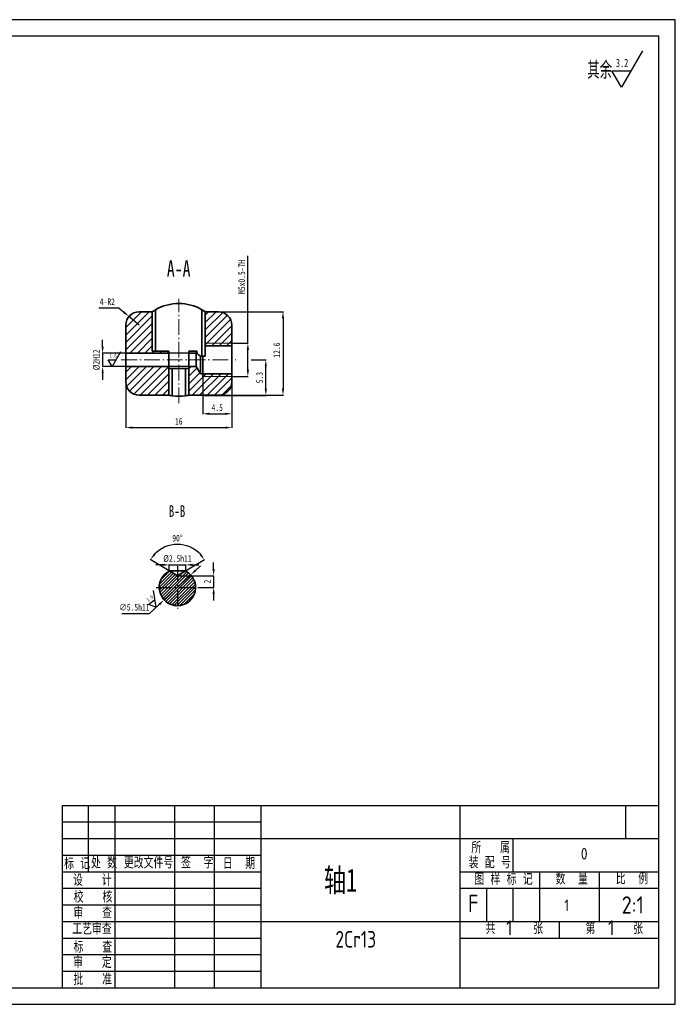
# Model space of a CAD drawing. Header units: millimetres. Extents: x -33921 to -29933, y -26486 to -26076.
# Tile 30 of 34: x -31090 to -30892, y -26375 to -26078. Entities that reach past the tile are written whole.
import ezdxf

# ---------------------------------------------------------------- set-up
doc = ezdxf.new("R2010")
doc.units = ezdxf.units.MM
doc.linetypes.add('GEN7A', pattern=[6.875, 4.75, -0.875, 0.375, -0.875])
doc.layers.add('尺寸', color=7, linetype='Continuous')
doc.layers.add('尺寸线', color=5, linetype='Continuous', lineweight=15)
doc.styles.add('HZ35', font='txt5.shx', dxfattribs={"width": 0.7, "bigfont": 'hztxt.shx'})
doc.styles.add('SLDTEXTSTYLE5', font='TXT', dxfattribs={"width": 0.7})
doc.styles.add('图框文字', font='gbenor.shx', dxfattribs={"bigfont": 'gbcbig.shx'})
doc.styles.add('绘图文字3.5', font='gbenor.shx', dxfattribs={"bigfont": 'gbcbig.shx'})
doc.styles.add('绘图文字5', font='gbenor.shx', dxfattribs={"bigfont": 'gbcbig.shx'})
doc.dimstyles.new('2-1', dxfattribs={"dimtxt": 2, "dimasz": 2, "dimexe": 0.1, "dimexo": 0.05, "dimgap": 0.875, "dimtad": 1, "dimtoh": 1, "dimlfac": 0.5, "dimrnd": 1e-09, "dimzin": 12, "dimdsep": 46, "dimtxsty": 'SLDTEXTSTYLE5', "dimcen": 0.09, "dimclrd": 5, "dimclre": 5, "dimclrt": 5, "dimadec": 0, "dimazin": 3, "dimtfac": 1, "dimtmove": 0, "dimatfit": 3, "dimfxl": 1, "dimfrac": 2, "dimtolj": 1, "dimtzin": 12, "dimarcsym": 0})
doc.dimstyles.new('2-1 v', dxfattribs={"dimtxt": 2, "dimasz": 2, "dimexe": 0.1, "dimexo": 0.05, "dimgap": 0.875, "dimtad": 1, "dimlfac": 0.5, "dimrnd": 1e-09, "dimzin": 12, "dimdsep": 46, "dimtxsty": 'SLDTEXTSTYLE5', "dimcen": 0.09, "dimclrd": 5, "dimclre": 5, "dimclrt": 5, "dimadec": 0, "dimazin": 3, "dimtfac": 1, "dimtmove": 0, "dimatfit": 3, "dimfxl": 1, "dimfrac": 2, "dimtolj": 1, "dimtzin": 12, "dimarcsym": 0})
pattern_1 = [(45, (-52.6269, 1601.9168), (-1.122532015, 1.122532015), [])]

# ---------------------------------------------------------------- blocks, each defined once
blk = doc.blocks.new('*D326')
at = {"layer": 'Defpoints', "color": 0, "transparency": 16777216}
for p in [(-31039.76, -26241.98), (-31044.76, -26243.9), (-31039.76, -26244)]:
    blk.add_point(p, dxfattribs=at)
at = {"layer": '尺寸线', "color": 5, "lineweight": -2, "transparency": 16777216}
for p, q in [((-31046.76, -26241.98), (-31048.76, -26241.98)), ((-31044.76, -26243.85), (-31044.76, -26241.88)), ((-31044.76, -26241.98), (-31039.76, -26241.98)), ((-31039.76, -26243.95), (-31039.76, -26241.88)), ((-31037.76, -26241.98), (-31035.76, -26241.98))]:
    blk.add_line(p, q, dxfattribs=at)
at = {"layer": '尺寸线', "color": 5, "transparency": 16777216}
for points in [[(-31046.76, -26241.65), (-31046.76, -26242.31), (-31044.76, -26241.98)], [(-31037.76, -26241.65), (-31037.76, -26242.31), (-31039.76, -26241.98)]]:
    blk.add_solid(points, dxfattribs=at)
at = {"layer": '尺寸线', "color": 5, "lineweight": 18, "transparency": 16777216, "insert": (-31042.26, -26240.1), "char_height": 2, "attachment_point": 5, "style": 'SLDTEXTSTYLE5'}
blk.add_mtext('\\A1;%%C2.5h11', dxfattribs=at)
blk = doc.blocks.new('*D362')
at = {"layer": 'Defpoints', "color": 0, "transparency": 16777216}
for p in [(-31039.08, -26236.36), (-31044.67, -26243.83), (-31042.26, -26245.27), (-31042.26, -26245.27), (-31039.86, -26243.83)]:
    blk.add_point(p, dxfattribs=at)
at = {"layer": '尺寸线', "color": 5, "lineweight": -2, "transparency": 16777216}
for p, q in [((-31044.72, -26243.8), (-31050.47, -26240.35)), ((-31039.81, -26243.8), (-31034.06, -26240.35))]:
    blk.add_line(p, q, dxfattribs=at)
blk.add_arc((-31042.26, -26245.27), 9.47, 43.1232, 136.8768, dxfattribs=at)
at = {"layer": '尺寸线', "color": 5, "transparency": 16777216}
for points in [[(-31048.91, -26239), (-31049.44, -26238.6), (-31050.38, -26240.4)], [(-31035.09, -26238.6), (-31035.62, -26239), (-31034.15, -26240.4)]]:
    blk.add_solid(points, dxfattribs=at)
at = {"layer": '尺寸线', "color": 5, "lineweight": 18, "transparency": 16777216, "insert": (-31042.26, -26233.93), "char_height": 2, "attachment_point": 5, "style": 'SLDTEXTSTYLE5'}
blk.add_mtext('\\A1;90°', dxfattribs=at)
blk = doc.blocks.new('*D327')
at = {"layer": 'Defpoints', "color": 0, "transparency": 16777216}
for p in [(-31042.26, -26245.27), (-31035.89, -26248.77), (-31031.35, -26248.77)]:
    blk.add_point(p, dxfattribs=at)
at = {"layer": '尺寸线', "color": 5, "lineweight": -2, "transparency": 16777216}
for p, q in [((-31031.35, -26243.27), (-31031.35, -26241.27)), ((-31042.21, -26245.27), (-31031.25, -26245.27)), ((-31031.35, -26245.27), (-31031.35, -26248.77)), ((-31035.84, -26248.77), (-31031.25, -26248.77)), ((-31031.35, -26250.77), (-31031.35, -26252.77))]:
    blk.add_line(p, q, dxfattribs=at)
at = {"layer": '尺寸线', "color": 5, "transparency": 16777216}
for points in [[(-31031.69, -26243.27), (-31031.02, -26243.27), (-31031.35, -26245.27)], [(-31031.69, -26250.77), (-31031.02, -26250.77), (-31031.35, -26248.77)]]:
    blk.add_solid(points, dxfattribs=at)
at = {"layer": '尺寸线', "color": 5, "lineweight": 18, "transparency": 16777216, "insert": (-31033.23, -26247.02), "char_height": 2, "attachment_point": 5, "rotation": 90, "style": 'SLDTEXTSTYLE5'}
blk.add_mtext('\\A1;2', dxfattribs=at)
blk = doc.blocks.new('*D363')
at = {"layer": 'Defpoints', "color": 0, "transparency": 16777216}
for p in [(-31038.25, -26245.01), (-31046.27, -26252.54)]:
    blk.add_point(p, dxfattribs=at)
at = {"layer": '尺寸线', "color": 5, "lineweight": -2, "transparency": 16777216}
for p, q in [((-31036.8, -26243.64), (-31035.34, -26242.27)), ((-31038.25, -26245.01), (-31046.27, -26252.54)), ((-31050.65, -26256.64), (-31047.73, -26253.91)), ((-31058.99, -26256.64), (-31050.65, -26256.64))]:
    blk.add_line(p, q, dxfattribs=at)
at = {"layer": '尺寸线', "color": 5, "transparency": 16777216}
for points in [[(-31037.02, -26243.4), (-31036.57, -26243.88), (-31038.25, -26245.01)], [(-31047.96, -26253.66), (-31047.5, -26254.15), (-31046.27, -26252.54)]]:
    blk.add_solid(points, dxfattribs=at)
at = {"layer": '尺寸线', "color": 5, "lineweight": 18, "transparency": 16777216, "insert": (-31055.26, -26254.77), "char_height": 2, "attachment_point": 5, "style": 'SLDTEXTSTYLE5'}
blk.add_mtext('\\A1;∅5.5h11', dxfattribs=at)
blk = doc.blocks.new('*D364')
at = {"layer": 'Defpoints', "color": 0, "transparency": 16777216}
for p in [(-31057.85, -26182.13), (-31025.85, -26184.33), (-31025.85, -26200.57)]:
    blk.add_point(p, dxfattribs=at)
at = {"layer": '尺寸线', "color": 5, "lineweight": -2, "transparency": 16777216}
for p, q in [((-31057.85, -26182.18), (-31057.85, -26200.67)), ((-31025.85, -26184.38), (-31025.85, -26200.67)), ((-31055.85, -26200.57), (-31027.85, -26200.57))]:
    blk.add_line(p, q, dxfattribs=at)
at = {"layer": '尺寸线', "color": 5, "transparency": 16777216}
for points in [[(-31055.85, -26200.24), (-31055.85, -26200.9), (-31057.85, -26200.57)], [(-31027.85, -26200.24), (-31027.85, -26200.9), (-31025.85, -26200.57)]]:
    blk.add_solid(points, dxfattribs=at)
at = {"layer": '尺寸线', "color": 5, "lineweight": 18, "transparency": 16777216, "insert": (-31041.85, -26198.69), "char_height": 2, "attachment_point": 5, "style": 'SLDTEXTSTYLE5'}
blk.add_mtext('\\A1;16', dxfattribs=at)
blk = doc.blocks.new('*D334')
at = {"layer": 'Defpoints', "color": 0, "transparency": 16777216}
for p in [(-31033.85, -26165.64), (-31033.85, -26190.81), (-31010.42, -26190.81)]:
    blk.add_point(p, dxfattribs=at)
at = {"layer": '尺寸线', "color": 5, "lineweight": -2, "transparency": 16777216}
for p, q in [((-31033.8, -26165.64), (-31010.32, -26165.64)), ((-31010.42, -26167.64), (-31010.42, -26188.81)), ((-31033.8, -26190.81), (-31010.32, -26190.81))]:
    blk.add_line(p, q, dxfattribs=at)
at = {"layer": '尺寸线', "color": 5, "transparency": 16777216}
for points in [[(-31010.76, -26167.64), (-31010.09, -26167.64), (-31010.42, -26165.64)], [(-31010.76, -26188.81), (-31010.09, -26188.81), (-31010.42, -26190.81)]]:
    blk.add_solid(points, dxfattribs=at)
at = {"layer": '尺寸线', "color": 5, "lineweight": 18, "transparency": 16777216, "insert": (-31012.3, -26177.2), "char_height": 2, "attachment_point": 5, "rotation": 90, "style": 'SLDTEXTSTYLE5'}
blk.add_mtext('\\A1;12.6', dxfattribs=at)
blk = doc.blocks.new('*D365')
at = {"layer": 'Defpoints', "color": 0, "transparency": 16777216}
for p in [(-31025.85, -26175.13), (-31025.85, -26185.13), (-31021.02, -26185.13)]:
    blk.add_point(p, dxfattribs=at)
at = {"layer": '尺寸线', "color": 5, "lineweight": -2, "transparency": 16777216}
for p, q in [((-31021.02, -26175.13), (-31021.02, -26148.77)), ((-31025.8, -26175.13), (-31020.92, -26175.13)), ((-31021.02, -26183.13), (-31021.02, -26177.13)), ((-31025.8, -26185.13), (-31020.92, -26185.13))]:
    blk.add_line(p, q, dxfattribs=at)
at = {"layer": '尺寸线', "color": 5, "transparency": 16777216}
for points in [[(-31021.35, -26177.13), (-31020.68, -26177.13), (-31021.02, -26175.13)], [(-31021.35, -26183.13), (-31020.68, -26183.13), (-31021.02, -26185.13)]]:
    blk.add_solid(points, dxfattribs=at)
at = {"layer": '尺寸线', "color": 5, "lineweight": 18, "transparency": 16777216, "insert": (-31022.89, -26155.13), "char_height": 2, "attachment_point": 5, "rotation": 90, "style": 'SLDTEXTSTYLE5'}
blk.add_mtext('\\A1;M5x0.5-7H', dxfattribs=at)
blk = doc.blocks.new('*D366')
at = {"layer": 'Defpoints', "color": 0, "transparency": 16777216}
for p in [(-31034.65, -26185.13), (-31025.85, -26185.13), (-31025.85, -26196.41)]:
    blk.add_point(p, dxfattribs=at)
at = {"layer": '尺寸线', "color": 5, "lineweight": -2, "transparency": 16777216}
for p, q in [((-31034.65, -26185.18), (-31034.65, -26196.51)), ((-31025.85, -26185.18), (-31025.85, -26196.51)), ((-31032.65, -26196.41), (-31027.85, -26196.41))]:
    blk.add_line(p, q, dxfattribs=at)
at = {"layer": '尺寸线', "color": 5, "transparency": 16777216}
for points in [[(-31032.65, -26196.08), (-31032.65, -26196.74), (-31034.65, -26196.41)], [(-31027.85, -26196.08), (-31027.85, -26196.74), (-31025.85, -26196.41)]]:
    blk.add_solid(points, dxfattribs=at)
at = {"layer": '尺寸线', "color": 5, "lineweight": 18, "transparency": 16777216, "insert": (-31030.25, -26194.54), "char_height": 2, "attachment_point": 5, "style": 'SLDTEXTSTYLE5'}
blk.add_mtext('\\A1;4.5', dxfattribs=at)
blk = doc.blocks.new('*D367')
at = {"layer": 'Defpoints', "color": 0, "transparency": 16777216}
for p in [(-31036.65, -26178.13), (-31064.83, -26182.13), (-31036.65, -26182.13)]:
    blk.add_point(p, dxfattribs=at)
at = {"layer": '尺寸线', "color": 5, "lineweight": -2, "transparency": 16777216}
for p, q in [((-31064.83, -26176.13), (-31064.83, -26174.13)), ((-31036.7, -26178.13), (-31064.93, -26178.13)), ((-31064.83, -26178.13), (-31064.83, -26182.13)), ((-31036.7, -26182.13), (-31064.93, -26182.13)), ((-31064.83, -26184.13), (-31064.83, -26186.13))]:
    blk.add_line(p, q, dxfattribs=at)
at = {"layer": '尺寸线', "color": 5, "transparency": 16777216}
for points in [[(-31065.16, -26176.13), (-31064.49, -26176.13), (-31064.83, -26178.13)], [(-31065.16, -26184.13), (-31064.49, -26184.13), (-31064.83, -26182.13)]]:
    blk.add_solid(points, dxfattribs=at)
at = {"layer": '尺寸线', "color": 5, "lineweight": 18, "transparency": 16777216, "insert": (-31066.7, -26180.13), "char_height": 2, "attachment_point": 5, "rotation": 90, "style": 'SLDTEXTSTYLE5'}
blk.add_mtext('\\A1;%%C2H12', dxfattribs=at)
blk = doc.blocks.new('*D335')
at = {"layer": 'Defpoints', "color": 0, "transparency": 16777216}
for p in [(-31020.06, -26180.13), (-31015.6, -26180.13), (-31034.65, -26190.85)]:
    blk.add_point(p, dxfattribs=at)
at = {"layer": '尺寸线', "color": 5, "lineweight": -2, "transparency": 16777216}
for p, q in [((-31020.01, -26180.13), (-31015.5, -26180.13)), ((-31015.6, -26188.85), (-31015.6, -26182.13)), ((-31034.6, -26190.85), (-31015.5, -26190.85))]:
    blk.add_line(p, q, dxfattribs=at)
at = {"layer": '尺寸线', "color": 5, "transparency": 16777216}
for points in [[(-31015.94, -26182.13), (-31015.27, -26182.13), (-31015.6, -26180.13)], [(-31015.94, -26188.85), (-31015.27, -26188.85), (-31015.6, -26190.85)]]:
    blk.add_solid(points, dxfattribs=at)
at = {"layer": '尺寸线', "color": 5, "lineweight": 18, "transparency": 16777216, "insert": (-31017.48, -26185.49), "char_height": 2, "attachment_point": 5, "rotation": 90, "style": 'SLDTEXTSTYLE5'}
blk.add_mtext('\\A1;5.3', dxfattribs=at)
blk = doc.blocks.new('*D336')
at = {"layer": 'Defpoints', "color": 0, "transparency": 16777216}
for p in [(-31056.91, -26167.06), (-31053.85, -26169.64)]:
    blk.add_point(p, dxfattribs=at)
at = {"layer": '尺寸线', "color": 5, "lineweight": -2, "transparency": 16777216}
for p, q in [((-31065.97, -26164.48), (-31059.97, -26164.48)), ((-31059.97, -26164.48), (-31058.44, -26165.77)), ((-31053.85, -26169.64), (-31056.91, -26167.06))]:
    blk.add_line(p, q, dxfattribs=at)
at = {"layer": '尺寸线', "color": 5, "transparency": 16777216}
blk.add_solid([(-31058.22, -26165.52), (-31058.65, -26166.03), (-31056.91, -26167.06)], dxfattribs=at)
at = {"layer": '尺寸线', "color": 5, "lineweight": 18, "transparency": 16777216, "insert": (-31063.41, -26162.61), "char_height": 2, "attachment_point": 5, "style": 'SLDTEXTSTYLE5'}
blk.add_mtext('\\A1;4-R2', dxfattribs=at)

msp = doc.modelspace()

# ---------------------------------------------------------------- hatches: boundary and pattern name
at = {"layer": '尺寸', "linetype": 'Continuous', "lineweight": 18}
h = msp.add_hatch(dxfattribs=at)
h.set_pattern_fill('ANSI31', color=5, scale=0.5, style=0)
h.set_pattern_definition(pattern_1)
edge = h.paths.add_edge_path(flags=0)
edge.add_line((-31044.8544, -26177.5467), (-31049.8544, -26177.5467))
edge.add_line((-31049.8544, -26177.5467), (-31049.8544, -26165.6422))
edge.add_line((-31049.8544, -26165.6422), (-31053.8544, -26165.6422))
edge.add_arc((-31053.8544, -26169.6422), 4, 90, 180)
edge.add_line((-31057.8544, -26169.6422), (-31057.8544, -26178.1313))
edge.add_line((-31057.8544, -26178.1313), (-31044.8544, -26178.1313))
edge.add_line((-31044.8544, -26178.1313), (-31044.8544, -26177.5467))
h = msp.add_hatch(dxfattribs=at)
h.set_pattern_fill('ANSI31', color=5, scale=0.5, style=0)
h.set_pattern_definition(pattern_1)
edge = h.paths.add_edge_path(flags=0)
edge.add_line((-31029.8544, -26165.6422), (-31033.8544, -26165.6422))
edge.add_line((-31033.8544, -26165.6422), (-31033.8544, -26175.9313))
edge.add_line((-31033.8544, -26175.9313), (-31025.8544, -26175.9313))
edge.add_line((-31025.8544, -26175.9313), (-31025.8544, -26169.6422))
edge.add_arc((-31029.8544, -26169.6422), 4, 0, 90)
h = msp.add_hatch(dxfattribs=at)
h.set_pattern_fill('ANSI31', color=5, scale=0.5, style=0)
h.set_pattern_definition(pattern_1)
edge = h.paths.add_edge_path(flags=0)
edge.add_line((-31053.8544, -26190.8061), (-31044.8544, -26190.8061))
edge.add_line((-31044.8544, -26190.8061), (-31044.8544, -26182.1313))
edge.add_line((-31044.8544, -26182.1313), (-31057.8544, -26182.1313))
edge.add_line((-31057.8544, -26182.1313), (-31057.8544, -26186.8061))
edge.add_arc((-31053.8544, -26186.8061), 4, 180, 270)
h = msp.add_hatch(dxfattribs=at)
h.set_pattern_fill('ANSI31', color=5, scale=0.5, style=0)
h.set_pattern_definition(pattern_1)
edge = h.paths.add_edge_path(flags=0)
edge.add_line((-31038.8544, -26182.1313), (-31038.8544, -26190.8061))
edge.add_line((-31038.8544, -26190.8061), (-31029.8544, -26190.8061))
edge.add_arc((-31029.8544, -26186.8061), 4, 270, 360)
edge.add_line((-31025.8544, -26186.8061), (-31025.8544, -26184.3313))
edge.add_line((-31025.8544, -26184.3313), (-31035.3308, -26184.3313))
edge.add_line((-31035.3308, -26184.3313), (-31036.6527, -26182.1313))
edge.add_line((-31036.6527, -26182.1313), (-31038.8544, -26182.1313))
h = msp.add_hatch(dxfattribs=at)
h.set_pattern_fill('ANSI31', color=5, scale=0.2, style=0)
h.set_pattern_definition([(45, (-136.99975, 87.41765), (-0.449012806, 0.449012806), [])])
edge = h.paths.add_edge_path()
edge.add_line((-31042.2646, -26245.274), (-31044.1782, -26244.1241))
edge.add_line((-31044.1782, -26244.1241), (-31044.7646, -26243.8728))
edge.add_arc((-31042.2646, -26248.7718), 5.5, 117.035692, 422.964308)
edge.add_line((-31039.7646, -26243.8728), (-31040.656, -26244.3075))
edge.add_line((-31040.656, -26244.3075), (-31042.2646, -26245.274))

# ---------------------------------------------------------------- linework, layer by layer
at = {"color": 7, "linetype": 'Continuous', "lineweight": 35}
for p, q in [((-31049.8544, -26165.6422), (-31053.8544, -26165.6422)), ((-31049.8544, -26177.5467), (-31049.8544, -26165.6422)), ((-31048.8544, -26165.007), (-31048.8544, -26177.5467)), ((-31034.8544, -26179.0447), (-31034.8544, -26165.007)), ((-31033.8544, -26165.6422), (-31029.8544, -26165.6422)), ((-31033.8544, -26165.6422), (-31033.8544, -26175.9313)), ((-31057.8544, -26178.1313), (-31057.8544, -26169.6422)), ((-31025.8544, -26175.9313), (-31025.8544, -26169.6422)), ((-31049.8544, -26177.5467), (-31044.8544, -26177.5467)), ((-31044.8544, -26177.5467), (-31044.8544, -26178.1313)), ((-31038.8544, -26178.1313), (-31038.8544, -26177.5467)), ((-31038.8544, -26177.5467), (-31036.3014, -26177.5467)), ((-31036.3014, -26177.5467), (-31036.6527, -26178.1313)), ((-31033.8544, -26175.9313), (-31033.8544, -26179.0447)), ((-31025.8544, -26175.9313), (-31033.8544, -26175.9313)), ((-31025.8544, -26184.3313), (-31025.8544, -26175.9313)), ((-31044.8544, -26178.1313), (-31057.8544, -26178.1313)), ((-31057.8544, -26178.1313), (-31057.8544, -26182.1313)), ((-31044.8544, -26178.1313), (-31044.8544, -26182.1313)), ((-31036.6527, -26178.1313), (-31038.8544, -26178.1313)), ((-31038.8544, -26182.1313), (-31038.8544, -26178.1313)), ((-31036.6527, -26182.1313), (-31036.6527, -26178.1313)), ((-31035.3308, -26184.3313), (-31035.3308, -26179.0447)), ((-31035.3308, -26179.0447), (-31033.8544, -26179.0447)), ((-31057.8544, -26186.8061), (-31057.8544, -26182.1313)), ((-31057.8544, -26182.1313), (-31044.8544, -26182.1313)), ((-31044.8544, -26182.1313), (-31044.8544, -26190.8061)), ((-31044.8544, -26182.7313), (-31043.8544, -26182.7313)), ((-31043.8544, -26182.7313), (-31043.8544, -26190.9877)), ((-31039.8544, -26182.7313), (-31043.8544, -26182.7313)), ((-31039.8544, -26190.9877), (-31039.8544, -26182.7313)), ((-31039.8544, -26182.7313), (-31038.8544, -26182.7313)), ((-31038.8544, -26182.1313), (-31036.6527, -26182.1313)), ((-31038.8544, -26190.8061), (-31038.8544, -26182.1313)), ((-31036.6527, -26182.1313), (-31035.3308, -26184.3313)), ((-31035.3308, -26184.3313), (-31025.8544, -26184.3313)), ((-31025.8544, -26186.8061), (-31025.8544, -26184.3313)), ((-31044.8544, -26190.8061), (-31053.8544, -26190.8061)), ((-31038.8544, -26190.8061), (-31029.8544, -26190.8061)), ((-31044.6729, -26243.8269), (-31042.2646, -26245.274)), ((-31039.9733, -26243.7718), (-31044.5559, -26243.7718)), ((-31039.9733, -26243.7718), (-31044.5559, -26243.7718)), ((-31042.2646, -26245.274), (-31039.8564, -26243.827))]:
    msp.add_line(p, q, dxfattribs=at)
at = {"color": 7, "linetype": 'Continuous', "lineweight": 18}
for p, q in [((-31025.8544, -26175.1313), (-31033.8544, -26175.1313)), ((-31025.8544, -26185.1313), (-31034.6464, -26185.1313))]:
    msp.add_line(p, q, dxfattribs=at)
at = {"color": 1, "linetype": 'GEN7A'}
for p, q in [((-31042.2646, -26242.3943), (-31042.2646, -26255.1493)), ((-31048.6421, -26248.7718), (-31035.8871, -26248.7718))]:
    msp.add_line(p, q, dxfattribs=at)
at = {"color": 0, "lineweight": 30}
for p, q in [((-31077.0823, -26314.5343), (-30897.0823, -26314.5343)), ((-31077.0823, -26314.5343), (-31077.0823, -26369.5343)), ((-31069.0823, -26334.5343), (-31069.0823, -26314.5343)), ((-31061.0823, -26369.5343), (-31061.0823, -26314.5343)), ((-31043.0823, -26369.5343), (-31043.0823, -26314.5343)), ((-31031.0823, -26369.5343), (-31031.0823, -26314.5343)), ((-31017.0823, -26314.5343), (-31017.0823, -26369.5343)), ((-30957.0823, -26314.5343), (-30957.0823, -26369.5343)), ((-30907.0823, -26314.5343), (-30907.0823, -26324.5343)), ((-31077.0823, -26319.5343), (-31017.0823, -26319.5343)), ((-31077.0823, -26324.5343), (-31017.0823, -26324.5343)), ((-31017.0823, -26324.5343), (-30897.0823, -26324.5343)), ((-30941.0823, -26324.5343), (-30941.0823, -26334.5343)), ((-31077.0823, -26329.5343), (-31017.0823, -26329.5343)), ((-31077.0823, -26334.5343), (-31017.0823, -26334.5343)), ((-30957.0823, -26334.5343), (-30897.0823, -26334.5343)), ((-30933.0823, -26334.5343), (-30933.0823, -26349.5343)), ((-30915.0823, -26334.5343), (-30915.0823, -26349.5343)), ((-31077.0823, -26339.5343), (-31017.0823, -26339.5343)), ((-30957.0823, -26339.5343), (-30897.0823, -26339.5343)), ((-30949.0823, -26339.5343), (-30949.0823, -26349.5343)), ((-30941.0823, -26339.5343), (-30941.0823, -26349.5343)), ((-31077.0823, -26344.5343), (-31017.0823, -26344.5343)), ((-31077.0823, -26349.5343), (-31017.0823, -26349.5343)), ((-31017.0823, -26349.5343), (-30897.0823, -26349.5343)), ((-30927.0823, -26349.5343), (-30927.0823, -26354.5343)), ((-31077.0823, -26354.5343), (-31017.0823, -26354.5343)), ((-30957.0823, -26354.5343), (-30897.0823, -26354.5343)), ((-31077.0823, -26359.5343), (-31017.0823, -26359.5343)), ((-31077.0823, -26364.5343), (-31017.0823, -26364.5343))]:
    msp.add_line(p, q, dxfattribs=at)
at = {"lineweight": 30}
for points in [[(-31312.0823, -26374.5343), (-30892.0823, -26374.5343), (-30892.0823, -26077.5343), (-31312.0823, -26077.5343)], [(-31287.0823, -26369.5343), (-30897.0823, -26369.5343), (-30897.0823, -26082.5343), (-31287.0823, -26082.5343)]]:
    msp.add_lwpolyline(points, close=True, dxfattribs=at)
for points in [[(-30901.9946, -26086.9349), (-30908.3455, -26097.9349), (-30911.2322, -26092.9349), (-30905.4587, -26092.9349)], [(-31059.4358, -26177.7313), (-31061.9761, -26182.1313), (-31063.1308, -26180.1313), (-31060.8214, -26180.1313)], [(-31049.6096, -26249.7548), (-31048.7835, -26254.7679), (-31050.9447, -26253.9537), (-31049.159, -26252.4892)]]:
    msp.add_lwpolyline(points)
at = {"color": 7, "linetype": 'Continuous', "lineweight": 35}
for centre, radius, start, end in [((-31053.8544, -26169.6422), 4, 90, 180), ((-31041.8544, -26177.1313), 14, 60, 120), ((-31029.8544, -26169.6422), 4, 0, 90), ((-31053.8544, -26186.8061), 4, 180, 270), ((-31029.8544, -26186.8061), 4, 270, 0), ((-31041.8544, -26177.1313), 14, 261.786789, 278.213211), ((-31042.2646, -26248.7718), 5.5, 117.035692, 62.964308)]:
    msp.add_arc(centre, radius, start, end, dxfattribs=at)
for points, knots in [([(-31049.8544, -26165.6422), (-31049.8544, -26165.6422), (-31049.7239, -26165.5502), (-31049.3448, -26165.3015), (-31049.1038, -26165.151), (-31048.8544, -26165.007)], [0, 0, 0, 0, 0.5, 0.5, 1, 1, 1, 1]), ([(-31034.8544, -26165.007), (-31034.7294, -26165.0791), (-31034.6094, -26165.151), (-31034.3786, -26165.2936), (-31034.2702, -26165.363), (-31033.9871, -26165.5487), (-31033.8544, -26165.6422), (-31033.8544, -26165.6422)], [0, 0, 0, 0, 0.25, 0.25, 0.5, 0.5, 1, 1, 1, 1]), ([(-31036.3014, -26177.5467), (-31036.3781, -26177.6744), (-31036.4124, -26177.8038), (-31036.3699, -26178.067), (-31036.2953, -26178.1951), (-31036.086, -26178.4448), (-31035.9518, -26178.5674), (-31035.6575, -26178.8086), (-31035.4973, -26178.9271), (-31035.3308, -26179.0447)], [0, 0, 0, 0, 0.25, 0.25, 0.5, 0.5, 0.75, 0.75, 1, 1, 1, 1]), ([(-31043.8544, -26190.9877), (-31044.1178, -26190.9497), (-31044.3743, -26190.904), (-31044.7439, -26190.8312), (-31044.8544, -26190.8061), (-31044.8544, -26190.8061)], [0, 0, 0, 0, 0.5, 0.5, 1, 1, 1, 1]), ([(-31038.8544, -26190.8061), (-31038.8544, -26190.8061), (-31038.9648, -26190.8312), (-31039.3337, -26190.9038), (-31039.591, -26190.9497), (-31039.8544, -26190.9877)], [0, 0, 0, 0, 0.5, 0.5, 1, 1, 1, 1]), ([(-31039.9733, -26243.7718), (-31039.9048, -26243.8032), (-31039.8531, -26243.8285), (-31039.7828, -26243.8634), (-31039.7646, -26243.8728), (-31039.7646, -26243.8728)], [0, 0, 0, 0, 0.5, 0.5, 1, 1, 1, 1])]:
    msp.add_open_spline(points, degree=3, knots=knots, dxfattribs=at)
msp.add_open_spline([(-31044.7646, -26243.8728), (-31044.7646, -26243.8728), (-31044.6926, -26243.8345), (-31044.5559, -26243.7718)], degree=3, dxfattribs=at)
at = {"layer": '尺寸线', "color": 1, "linetype": 'GEN7A', "lineweight": 18}
for p, q in [((-31041.8544, -26193.2291), (-31041.8544, -26161.734)), ((-31059.2024, -26180.1313), (-31024.6599, -26180.1313))]:
    msp.add_line(p, q, dxfattribs=at)
at = {"layer": '尺寸线', "color": 0, "lineweight": 35}
msp.add_line((-31034.6464, -26185.1313), (-31034.6464, -26179.0447), dxfattribs=at)

# ---------------------------------------------------------------- texts
at = {"color": 0, "lineweight": 30}
for s, height, style, p in [('所   属', 3.5, '图框文字', (-30953.6201, -26328.9941)), ('标 记', 3.5, '图框文字', (-31076.4357, -26333.821)), ('处 数', 3.5, '图框文字', (-31068.3402, -26333.5806)), ('更改文件号', 3.5, '图框文字', (-31058.4116, -26333.5519)), ('签  字', 3.5, '图框文字', (-31041.1736, -26333.5245)), ('日  期', 3.5, '图框文字', (-31028.5536, -26333.7361)), ('装 配 号', 3.5, '图框文字', (-30954.3995, -26333.494)), ('设   计', 3.5, '图框文字', (-31073.7568, -26338.808)), ('图 样 标 记', 3.5, '图框文字', (-30952.694, -26338.5467)), ('数  量', 3.5, '图框文字', (-30928.2065, -26338.4157)), ('比  例', 3.5, '图框文字', (-30910.0345, -26338.3403)), ('校   核', 3.5, '图框文字', (-31073.55, -26343.8944)), ('审   查', 3.5, '图框文字', (-31073.6472, -26348.6829)), ('工艺审查', 3.5, '图框文字', (-31073.9875, -26353.5113)), ('共      张', 3.5, '图框文字', (-30949.303, -26353.3671)), ('1', 4.5, '绘图文字3.5', (-30943.1019, -26353.7098)), ('第      张', 3.5, '图框文字', (-30919.1644, -26353.3671)), ('1', 4.5, '绘图文字3.5', (-30912.3847, -26353.7098)), ('标   查', 3.5, '图框文字', (-31073.5932, -26358.9967)), ('审   定', 3.5, '图框文字', (-31073.734, -26363.6104)), ('批   准', 3.5, '图框文字', (-31073.6402, -26368.7368))]:
    msp.add_text(s, height=height, dxfattribs=dict(at, style=style)).set_placement(p)
at = {"insert": (-30918.6433, -26090.1595), "char_height": 5.2, "attachment_point": 1, "style": '绘图文字5'}
msp.add_mtext_dynamic_manual_height_columns('其余', width=9.915841, gutter_width=20, heights=[0], dxfattribs=at)
at = {"color": 7, "linetype": 'Continuous', "insert": (-30910.0121, -26089.3468), "char_height": 2.5, "width": 1.844469, "attachment_point": 1, "style": 'SLDTEXTSTYLE5'}
msp.add_mtext('3.2', dxfattribs=at)
at = {"color": 7, "linetype": 'Continuous', "insert": (-31062.6919, -26178.2729), "char_height": 1.2, "attachment_point": 1, "style": 'SLDTEXTSTYLE5'}
msp.add_mtext('1.6', dxfattribs=at)
at = {"color": 7, "linetype": 'Continuous', "insert": (-31051.7838, -26252.2384), "char_height": 1.2, "attachment_point": 1, "rotation": 39.357111, "style": 'SLDTEXTSTYLE5'}
msp.add_mtext('1.6', dxfattribs=at)
at = {"lineweight": 35, "char_height": 3.5, "attachment_point": 2, "style": '绘图文字3.5'}
for s, insert in [('0', (-30919.5729, -26327.3642)), ('{\\C1;1}', (-30924.8254, -26342.9226))]:
    msp.add_mtext(s, dxfattribs=dict(at, insert=insert))
at = {"color": 0, "lineweight": 30, "ltscale": 0.5, "insert": (-30998.0845, -26333.5789), "char_height": 7, "width": 19.410337, "attachment_point": 1, "style": 'HZ35'}
msp.add_mtext('{\\fSimSun|b0|i0|c134|p2;轴1}', dxfattribs=at)
at = {"color": 0, "lineweight": 30, "char_height": 5.2, "attachment_point": 1, "style": '绘图文字5'}
for s, insert, width in [('F', (-30954.614, -26341.5162), 4.398024), ('2:1', (-30908.2491, -26341.9681), 17.3137)]:
    msp.add_mtext(s, dxfattribs=dict(at, insert=insert, width=width))
at = {"lineweight": 30, "insert": (-30988.4727, -26352.42), "char_height": 5, "width": 69.750513, "attachment_point": 2, "style": '绘图文字3.5'}
msp.add_mtext('{\\W0.9;2Cr13}', dxfattribs=at)
at = {"layer": '尺寸', "attachment_point": 2, "style": 'SLDTEXTSTYLE5'}
for s, insert, char_height in [('A-A', (-31041.8923, -26150.0883), 5), ('B-B', (-31042.3967, -26223.9971), 3.5)]:
    msp.add_mtext(s, dxfattribs=dict(at, insert=insert, char_height=char_height))

# ---------------------------------------------------------------- dimensions: what is measured, and where the dimension line sits
at = {"layer": '尺寸线', "lineweight": 18}
for base, p1, p2, text, picture, middle in [((-31021.018, -26185.1313), (-31025.8544, -26175.1313), (-31025.8544, -26185.1313), 'M<>x0.5-7H', '*D365', (-31021.018, -26155.1313)), ((-31010.4218, -26190.8061), (-31033.8544, -26165.6422), (-31033.8544, -26190.8061), '12.6', '*D334', (-31010.4218, -26177.1962)), ((-31064.8279, -26182.1313), (-31036.6527, -26178.1313), (-31036.6527, -26182.1313), '%%C<>H12', '*D367', (-31064.8279, -26180.1313))]:
    dim = msp.add_linear_dim(base=base, p1=p1, p2=p2, angle=90, text=text, dimstyle='2-1 v', dxfattribs=at)
    dim.commit()
    dim.dimension.update_dxf_attribs({"geometry": picture, "text_midpoint": middle, "dimtype": 160})
dim = msp.add_radius_dim(center=(-31053.8544, -26169.6422), mpoint=(-31056.9102, -26167.0611), text='4-<>', dimstyle='2-1', dxfattribs=at)
dim.commit()
dim.dimension.update_dxf_attribs({"geometry": '*D336', "text_midpoint": (-31063.4077, -26162.6051)})
for base, p1, p2, text, picture, middle in [((-31015.6026, -26180.1313), (-31034.6464, -26190.8463), (-31020.0562, -26180.1313), '5.3', '*D335', (-31017.4776, -26185.4888)), ((-31031.3526, -26248.7718), (-31042.2574, -26245.2697), (-31035.8871, -26248.7718), '2', '*D327', (-31033.2276, -26247.0207))]:
    dim = msp.add_linear_dim(base=base, p1=p1, p2=p2, angle=90, text=text, dimstyle='2-1 v', dxfattribs=at)
    dim.commit()
    dim.dimension.update_dxf_attribs({"geometry": picture, "text_midpoint": middle})
dim = msp.add_linear_dim(base=(-31025.8544, -26200.5698), p1=(-31057.8544, -26182.1313), p2=(-31025.8544, -26184.3313), dimstyle='2-1 v', dxfattribs=at)
dim.commit()
dim.dimension.update_dxf_attribs({"geometry": '*D364', "text_midpoint": (-31041.8544, -26198.6948)})
dim = msp.add_linear_dim(base=(-31025.8544, -26196.4113), p1=(-31034.6464, -26185.1313), p2=(-31025.8544, -26185.1313), text='4.5', dimstyle='2-1 v', dxfattribs=at)
dim.commit()
dim.dimension.update_dxf_attribs({"geometry": '*D366', "text_midpoint": (-31030.2504, -26194.5363)})
dim = msp.add_angular_dim_2l(base=(-31039.0775, -26236.3565), line1=((-31042.2646, -26245.274), (-31039.8564, -26243.827)), line2=((-31044.6729, -26243.8269), (-31042.2646, -26245.274)), text='90°', dimstyle='2-1 v', dxfattribs=at)
dim.commit()
dim.dimension.update_dxf_attribs({"geometry": '*D362', "text_midpoint": (-31042.2646, -26233.9291)})
dim = msp.add_linear_dim(base=(-31039.7646, -26241.9796), p1=(-31044.7646, -26243.8998), p2=(-31039.7646, -26244.0039), text='%%C<>h11', dimstyle='2-1 v', dxfattribs=at)
dim.commit()
dim.dimension.update_dxf_attribs({"geometry": '*D326', "text_midpoint": (-31042.2646, -26241.9796), "dimtype": 160})
dim = msp.add_diameter_dim_2p(p1=(-31038.2547, -26245.0074), p2=(-31046.2745, -26252.5362), text='<>h11', dimstyle='2-1', dxfattribs=at)
dim.commit()
dim.dimension.update_dxf_attribs({"geometry": '*D363', "text_midpoint": (-31055.2572, -26254.7679)})

doc.saveas('drawing.dxf')
